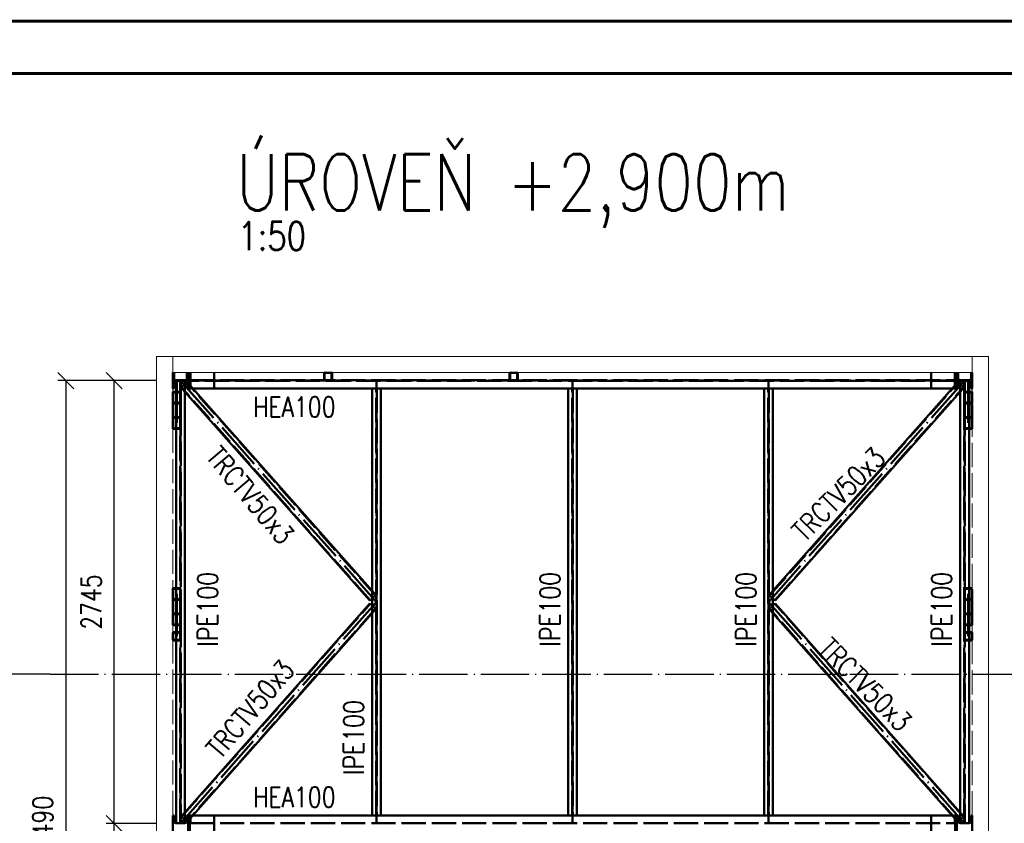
# Paper-space layout 'Layout1' of a CAD drawing. Extents: x -2 to 935, y -36 to 422.
# Tile 32 of 63: x 350 to 472, y 321 to 420. Entities that reach past the tile are written whole.
import ezdxf
from ezdxf.enums import TextEntityAlignment as Align

# ---------------------------------------------------------------- set-up
doc = ezdxf.new("R2010")
doc.units = 0
for name, pattern in [('ACAD_ISO02W100', [15, 12, -3]), ('ACAD_ISO04W100', [30.5, 24, -3, 0.5, -3]), ('HP_01_CER_B', [8, 5, -1, 1, -1])]:
    doc.linetypes.add(name, pattern=pattern)
doc.layers.get('0').update_dxf_attribs({"linetype": 'CONTINUOUS'})
doc.layers.get('DEFPOINTS').update_dxf_attribs({"color": 132, "linetype": 'CONTINUOUS'})
doc.layers.add('RAMECEK_HP', color=251, linetype='CONTINUOUS')
for name, color, linetype, lineweight in [('SS_KOTY', 3, 'CONTINUOUS', 25), ('SS_OPLASTENI-PANEL', 9, 'CONTINUOUS', 13), ('SS_OSY_025', 7, 'HP_01_CER_B', 25), ('SS_POPIS_PROFILU', 13, 'CONTINUOUS', 25), ('SS_SLOUPY', 143, 'CONTINUOUS', 50), ('SS_VAZNICE', 11, 'CONTINUOUS', 50), ('SS_ZTUŽENÍ', 81, 'CONTINUOUS', 50)]:
    doc.layers.add(name, color=color, linetype=linetype, lineweight=lineweight)
doc.styles.add('ROMANS', font='romans.shx', dxfattribs={"width": 0.8})
doc.styles.add('romans.shx', font='romans.shx', dxfattribs={"height": 5})
doc.dimstyles.new('A-1_(2.5)_50AS', dxfattribs={"dimtxt": 2.5, "dimasz": 2, "dimexe": 1, "dimexo": 2, "dimgap": 0, "dimtad": 0, "dimdec": 1, "dimlfac": 50, "dimrnd": 1, "dimtxsty": 'ROMANS', "dimblk1": 'OBLIQUE', "dimblk2": 'OBLIQUE', "dimsah": 1, "dimcen": 2, "dimclrd": 256, "dimclre": 256, "dimclrt": 256, "dimadec": 1, "dimazin": 2, "dimtfac": 0.714286, "dimtdec": 1, "dimtmove": 0, "dimatfit": 3, "dimldrblk": 'OPEN', "dimfxl": 1, "dimtvp": 1.142857, "dimtfill": 1, "dimtolj": 1, "dimlwd": -1, "dimlwe": -1, "dimarcsym": 0})

# ---------------------------------------------------------------- blocks, each defined once
blk = doc.blocks.new('*U6')
at = {"layer": 'RAMECEK_HP', "lineweight": 35, "const_width": 0.35}
for points in [[(0, 420), (0, 0), (743, 0), (743, 420)], [(6.5, 413.5), (6.5, 6.5), (736.5, 6.5), (736.5, 413.5)]]:
    blk.add_lwpolyline(points, close=True, dxfattribs=at)
at = {"layer": 'DEFPOINTS', "style": 'ROMANS', "width": 0.8}
blk.add_attdef('TISK', text='', height=10, dxfattribs=at).set_placement((743, -33), align=Align.RIGHT)
blk = doc.blocks.new('_Oblique')
at = {"color": 0, "linetype": 'ByBlock', "lineweight": -2}
blk.add_line((-0.5, -0.5), (0.5, 0.5), dxfattribs=at)
blk = doc.blocks.new('*D94')
at = {"layer": 'DEFPOINTS', "color": 0, "transparency": 16777216}
for p in [(361.51, 320.54), (368.73, 320.54), (368.73, 265.64, -2847)]:
    blk.add_point(p, dxfattribs=at)
at = {"layer": 'SS_KOTY', "transparency": 16777216}
for p, q in [((366.73, 320.54), (360.51, 320.54)), ((361.51, 265.64), (361.51, 320.54)), ((366.73, 265.64), (360.51, 265.64))]:
    blk.add_line(p, q, dxfattribs=at)
at = {"layer": 'SS_KOTY', "transparency": 16777216, "xscale": 2, "yscale": 2, "zscale": 2}
for p, rotation in [((361.51, 320.54), 90), ((361.51, 265.64), 270)]:
    blk.add_blockref('_Oblique', p, dxfattribs=dict(at, rotation=rotation))
at = {"layer": 'SS_KOTY', "transparency": 16777216, "insert": (358.66, 293.09), "char_height": 2.5, "attachment_point": 5, "rotation": 90, "style": 'ROMANS', "bg_fill": 3, "box_fill_scale": 1.1, "bg_fill_color": 256, "bg_fill_true_color": 13158600, "bg_fill_transparency": 0}
blk.add_mtext('\\A1;2745', dxfattribs=at)
blk = doc.blocks.new('_OPEN')
at = {"color": 0, "linetype": 'ByBlock'}
for p, q in [((-1, 0.167), (0, 0)), ((0, 0), (-1, -0.167)), ((0, 0), (-1, 0))]:
    blk.add_line(p, q, dxfattribs=at)
blk = doc.blocks.new('*D95')
at = {"layer": 'DEFPOINTS', "color": 0, "transparency": 16777216}
for p in [(361.51, 375.44), (368.73, 375.44, -2847), (368.73, 320.54)]:
    blk.add_point(p, dxfattribs=at)
at = {"layer": 'SS_KOTY', "transparency": 16777216}
for p, q in [((366.73, 375.44), (360.51, 375.44)), ((361.51, 320.54), (361.51, 375.44)), ((366.73, 320.54), (360.51, 320.54))]:
    blk.add_line(p, q, dxfattribs=at)
at = {"layer": 'SS_KOTY', "transparency": 16777216, "xscale": 2, "yscale": 2, "zscale": 2}
for p, rotation in [((361.51, 375.44), 90), ((361.51, 320.54), 270)]:
    blk.add_blockref('_Oblique', p, dxfattribs=dict(at, rotation=rotation))
at = {"layer": 'SS_KOTY', "transparency": 16777216, "insert": (358.66, 347.99), "char_height": 2.5, "attachment_point": 5, "rotation": 90, "style": 'ROMANS', "bg_fill": 3, "box_fill_scale": 1.1, "bg_fill_color": 256, "bg_fill_true_color": 13158600, "bg_fill_transparency": 0}
blk.add_mtext('\\A1;2745', dxfattribs=at)
blk = doc.blocks.new('*D96')
at = {"layer": 'DEFPOINTS', "color": 0, "transparency": 16777216}
for p in [(368.73, 375.44, -2847), (355.51, 265.64), (368.73, 265.64, -2847)]:
    blk.add_point(p, dxfattribs=at)
at = {"layer": 'SS_KOTY', "transparency": 16777216}
for p, q in [((366.73, 375.44), (354.51, 375.44)), ((355.51, 375.44), (355.51, 265.64)), ((366.73, 265.64), (354.51, 265.64))]:
    blk.add_line(p, q, dxfattribs=at)
at = {"layer": 'SS_KOTY', "transparency": 16777216, "xscale": 2, "yscale": 2, "zscale": 2}
for p, rotation in [((355.51, 375.44), 90), ((355.51, 265.64), 270)]:
    blk.add_blockref('_Oblique', p, dxfattribs=dict(at, rotation=rotation))
at = {"layer": 'SS_KOTY', "transparency": 16777216, "insert": (352.66, 320.54), "char_height": 2.5, "attachment_point": 5, "rotation": 90, "style": 'ROMANS', "bg_fill": 3, "box_fill_scale": 1.1, "bg_fill_color": 256, "bg_fill_true_color": 13158600, "bg_fill_transparency": 0}
blk.add_mtext('\\A1;5490', dxfattribs=at)

psp = doc.layouts.get("Layout1")

# ---------------------------------------------------------------- linework, layer by layer
at = {"layer": 'SS_OPLASTENI-PANEL', "color": 9, "linetype": 'Continuous', "ltscale": 0.25}
for p, q in [((368.7676, 378.4434), (366.7676, 378.4434)), ((467.8876, 378.4434), (368.7676, 378.4434)), ((469.8876, 378.4434), (467.8876, 378.4434)), ((469.8876, 262.6434), (469.8876, 378.4434))]:
    psp.add_line(p, q, dxfattribs=at)
at = {"layer": 'SS_OPLASTENI-PANEL', "color": 9, "linetype": 'ACAD_ISO02W100', "ltscale": 0.25}
for p, q in [((467.8876, 376.4434), (467.8876, 378.4434)), ((467.8876, 374.0689), (467.8876, 374.4434)), ((467.8876, 349.7166), (467.8876, 369.4702)), ((467.8876, 344.1234), (467.8876, 345.1179)), ((467.8876, 321.5434), (467.8876, 343.3634))]:
    psp.add_line(p, q, dxfattribs=at)
at = {"layer": 'SS_SLOUPY', "color": 1, "linetype": 'Continuous', "ltscale": 0.25}
for p, q in [((370.5276, 376.4434), (370.5276, 375.7334)), ((370.6876, 374.4434), (370.6876, 376.4434)), ((370.6878, 376.4434), (370.6878, 374.4434)), ((370.8878, 374.4434), (370.8878, 376.4434)), ((370.888, 376.4434), (370.888, 374.4434)), ((465.7672, 374.4434), (465.7672, 376.4434)), ((465.7674, 376.4434), (465.7674, 374.4434)), ((465.9674, 374.4434), (465.9674, 376.4434)), ((465.9676, 376.4434), (465.9676, 374.4434)), ((466.1276, 375.7334), (466.1276, 376.4434)), ((467.7276, 376.4434), (467.7276, 375.7334)), ((467.8876, 374.4434), (467.8876, 376.4434)), ((370.5276, 375.1534), (370.5276, 374.4434)), ((466.1276, 374.4434), (466.1276, 375.1534)), ((466.3676, 375.4934), (467.4876, 375.4934)), ((467.4876, 375.3934), (466.3676, 375.3934)), ((467.7276, 375.1534), (467.7276, 374.4434)), ((370.5276, 374.4434), (370.6876, 374.4434)), ((370.6878, 374.4434), (370.8878, 374.4434)), ((370.888, 374.4434), (393.4776, 374.4434)), ((394.5776, 374.4434), (465.7672, 374.4434)), ((465.7674, 374.4434), (465.9674, 374.4434)), ((465.9676, 374.4434), (466.1276, 374.4434)), ((467.7276, 374.4434), (467.8876, 374.4434)), ((370.6876, 321.5434), (370.5276, 321.5434)), ((370.5276, 321.5434), (370.5276, 320.8334)), ((370.6876, 319.5434), (370.6876, 321.5434)), ((370.8878, 321.5434), (370.6878, 321.5434)), ((370.6878, 321.5434), (370.6878, 319.5434)), ((370.8878, 319.5434), (370.8878, 321.5434)), ((393.4776, 321.5434), (370.888, 321.5434)), ((370.888, 321.5434), (370.888, 319.5434)), ((465.7672, 321.5434), (394.5776, 321.5434)), ((465.7672, 319.5434), (465.7672, 321.5434)), ((465.9674, 321.5434), (465.7674, 321.5434)), ((465.7674, 321.5434), (465.7674, 319.5434)), ((465.9674, 319.5434), (465.9674, 321.5434)), ((466.1276, 321.5434), (465.9676, 321.5434)), ((465.9676, 321.5434), (465.9676, 319.5434)), ((466.1276, 320.8334), (466.1276, 321.5434)), ((467.8876, 321.5434), (467.7276, 321.5434)), ((467.7276, 321.5434), (467.7276, 320.8334)), ((467.8876, 319.5434), (467.8876, 321.5434)), ((466.3676, 320.5934), (467.4876, 320.5934))]:
    psp.add_line(p, q, dxfattribs=at)
at = {"layer": 'SS_SLOUPY', "color": 3, "linetype": 'ACAD_ISO02W100', "ltscale": 0.25}
for p, q in [((370.9523, 375.4934), (370.9523, 376.4434)), ((373.8878, 374.4434), (373.8878, 376.4434)), ((462.7674, 376.4434), (462.7674, 374.4434)), ((465.7029, 376.4434), (465.7029, 375.4934)), ((370.8878, 375.4934), (370.888, 375.4934)), ((370.888, 375.3934), (370.8878, 375.3934)), ((370.888, 375.4934), (465.7672, 375.4934)), ((465.7672, 375.3934), (370.888, 375.3934)), ((370.9523, 374.4434), (370.9523, 375.3934)), ((465.7029, 375.3934), (465.7029, 374.4434)), ((465.7672, 375.4934), (465.7674, 375.4934)), ((465.7674, 375.3934), (465.7672, 375.3934)), ((370.8878, 374.4434), (370.888, 374.4434)), ((465.7672, 374.4434), (465.7674, 374.4434)), ((370.888, 321.5434), (370.8878, 321.5434)), ((370.9523, 320.5934), (370.9523, 321.5434)), ((373.8878, 319.5434), (373.8878, 321.5434)), ((462.7674, 321.5434), (462.7674, 319.5434)), ((465.7029, 321.5434), (465.7029, 320.5934)), ((465.7674, 321.5434), (465.7672, 321.5434)), ((370.8878, 320.5934), (370.888, 320.5934)), ((370.888, 320.5934), (465.7672, 320.5934)), ((465.7672, 320.5934), (465.7674, 320.5934))]:
    psp.add_line(p, q, dxfattribs=at)
at = {"layer": 'SS_SLOUPY', "color": 7, "linetype": 'ACAD_ISO04W100', "ltscale": 0.25}
for p, q in [((369.7276, 375.4434), (369.7276, 375.4434)), ((369.7276, 375.4434), (466.9276, 375.4434)), ((459.7674, 375.4434), (467.9274, 375.4434)), ((466.9276, 375.4434), (466.9276, 375.4434))]:
    psp.add_line(p, q, dxfattribs=at)
at = {"layer": 'SS_SLOUPY', "color": 1, "linetype": 'Continuous', "ltscale": 0.25, "extrusion": (0, 0, -1)}
for centre, start, end in [((-370.2876, 375.7334), 180, 270), ((-370.2876, 375.1534), 90, 180), ((-466.3676, 375.7334), 270, 0), ((-466.3676, 375.1534), 0, 90), ((-467.4876, 375.7334), 180, 270), ((-467.4876, 375.1534), 90, 180), ((-370.2876, 320.8334), 180, 270), ((-466.3676, 320.8334), 270, 0), ((-467.4876, 320.8334), 180, 270)]:
    psp.add_arc(centre, 0.24, start, end, dxfattribs=at)
at = {"layer": 'SS_VAZNICE', "color": 3, "linetype": 'ACAD_ISO02W100', "ltscale": 0.25}
for p, q in [((369.6866, 320.5934), (369.6866, 375.3934)), ((369.7686, 375.3934), (369.7686, 320.5934)), ((466.8866, 320.5934), (466.8866, 375.3934)), ((466.9686, 375.3934), (466.9686, 320.5934)), ((393.9866, 321.5434), (393.9866, 374.4434)), ((394.0686, 374.4434), (394.0686, 321.5434)), ((418.2866, 321.5434), (418.2866, 374.4434)), ((418.3686, 374.4434), (418.3686, 321.5434)), ((442.5866, 321.5434), (442.5866, 374.4434)), ((442.6686, 374.4434), (442.6686, 321.5434))]:
    psp.add_line(p, q, dxfattribs=at)
at = {"layer": 'SS_VAZNICE', "color": 7, "linetype": 'ACAD_ISO04W100', "ltscale": 0.25}
for p, q in [((369.7276, 320.5434), (369.7276, 375.4434)), ((394.0276, 320.5434), (394.0276, 375.4434)), ((418.3276, 320.5434), (418.3276, 375.4434)), ((442.6276, 320.5434), (442.6276, 375.4434)), ((466.9276, 320.5434), (466.9276, 375.4434))]:
    psp.add_line(p, q, dxfattribs=at)
at = {"layer": 'SS_VAZNICE', "color": 1, "linetype": 'Continuous', "ltscale": 0.25}
for p, q in [((370.2776, 320.5934), (370.2776, 375.3934)), ((466.3776, 375.3934), (466.3776, 320.5934)), ((467.4776, 320.5934), (467.4776, 375.3934)), ((393.4776, 374.4434), (394.5776, 374.4434)), ((393.4776, 374.4434), (393.4776, 321.5434)), ((394.5776, 321.5434), (394.5776, 374.4434)), ((417.7776, 374.4434), (417.7776, 321.5434)), ((418.8776, 321.5434), (418.8776, 374.4434)), ((442.0776, 374.4434), (442.0776, 321.5434)), ((443.1776, 321.5434), (443.1776, 374.4434)), ((394.5776, 321.5434), (393.4776, 321.5434))]:
    psp.add_line(p, q, dxfattribs=at)
at = {"layer": 'SS_ZTUŽENÍ', "color": 3, "linetype": 'ACAD_ISO02W100', "ltscale": 0.25}
for p, q in [((387.5276, 376.3234), (387.5276, 375.5634)), ((387.5876, 375.5634), (387.5876, 376.3234)), ((387.6476, 376.3834), (388.4076, 376.3834)), ((388.4676, 376.3234), (388.4676, 375.5634)), ((388.5276, 375.5634), (388.5276, 376.3234)), ((410.5276, 376.3234), (410.5276, 375.5634)), ((410.5876, 375.5634), (410.5876, 376.3234)), ((410.6476, 376.3834), (411.4076, 376.3834)), ((411.4676, 376.3234), (411.4676, 375.5634)), ((411.5276, 375.5634), (411.5276, 376.3234)), ((370.2776, 374.9949), (369.8175, 374.5876)), ((370.5662, 375.2504), (370.5086, 375.1994)), ((370.5213, 375.2106), (370.5086, 375.1994)), ((393.8928, 348.8094), (370.5213, 375.2106)), ((370.5662, 375.2504), (371.2806, 374.4434)), ((370.6878, 375.0225), (370.6876, 375.0228)), ((370.888, 374.7964), (370.8878, 374.7966)), ((388.4076, 375.5034), (387.6476, 375.5034)), ((387.6476, 375.4434), (388.4076, 375.4434)), ((411.4076, 375.5034), (410.6476, 375.5034)), ((410.6476, 375.4434), (411.4076, 375.4434)), ((442.7624, 348.8094), (466.1339, 375.2106)), ((465.3746, 374.4434), (466.089, 375.2504)), ((465.7674, 374.7966), (465.7672, 374.7964)), ((465.9676, 375.0228), (465.9674, 375.0225)), ((466.1467, 375.1994), (466.089, 375.2504)), ((466.8378, 374.5876), (466.3776, 374.9949)), ((369.7076, 372.7061), (369.7076, 373.9819)), ((369.7676, 373.9819), (369.7676, 374.0689)), ((369.7676, 372.6192), (369.7676, 373.9819)), ((370.2776, 374.0678), (369.8175, 374.5876)), ((393.2339, 348.2261), (369.8624, 374.6273)), ((443.4213, 348.2261), (466.7928, 374.6273)), ((466.8378, 374.5876), (466.3776, 374.0678)), ((467.4776, 374.0689), (466.8876, 374.0689)), ((466.8876, 374.0689), (466.8876, 372.6192)), ((467.4776, 373.9819), (466.9476, 373.9819)), ((466.9476, 373.9819), (466.9476, 372.7061)), ((467.8876, 373.9819), (467.8876, 374.0689)), ((467.8876, 372.6192), (467.8876, 373.9819)), ((369.7076, 369.5572), (369.7076, 372.7061)), ((369.7676, 369.4702), (369.7676, 372.6192)), ((467.4776, 372.6192), (466.8876, 372.6192)), ((466.8876, 372.6192), (466.8876, 369.4702)), ((467.4776, 372.7061), (466.9476, 372.7061)), ((466.9476, 372.7061), (466.9476, 369.5572)), ((467.8276, 372.7061), (467.8276, 369.5572)), ((467.8876, 369.4702), (467.8876, 372.6192)), ((466.8876, 370.9199), (467.8876, 370.9199)), ((466.9476, 370.8329), (467.8276, 370.8329)), ((466.8876, 369.4702), (467.4776, 369.4702)), ((466.9476, 369.5572), (467.8276, 369.5572)), ((369.7076, 346.4806), (369.7076, 349.6296)), ((369.7676, 346.5676), (369.7676, 349.7166)), ((393.4776, 349.369), (393.9378, 348.8492)), ((442.7175, 348.8492), (443.1776, 349.369)), ((467.4776, 349.7166), (466.8876, 349.7166)), ((466.8876, 349.7166), (466.8876, 346.5676)), ((467.8276, 349.6296), (466.9476, 349.6296)), ((466.9476, 349.6296), (466.9476, 346.4806)), ((467.8276, 349.6296), (467.8276, 346.4806)), ((467.8876, 346.5676), (467.8876, 349.7166)), ((393.4776, 348.4419), (393.9378, 348.8492)), ((442.7175, 348.8492), (443.1776, 348.4419)), ((467.8876, 348.2669), (466.8876, 348.2669)), ((467.8276, 348.3538), (466.9476, 348.3538)), ((369.8624, 321.3594), (393.2339, 347.7606)), ((393.8928, 347.1773), (370.5213, 320.7761)), ((393.9378, 347.1376), (393.4776, 347.5449)), ((393.9378, 347.1376), (393.4776, 346.6178)), ((443.1776, 347.5449), (442.7175, 347.1376)), ((443.1776, 346.6178), (442.7175, 347.1376)), ((466.1339, 320.7761), (442.7624, 347.1773)), ((466.7928, 321.3594), (443.4213, 347.7606)), ((369.7076, 345.2049), (369.7076, 346.4806)), ((369.7676, 345.1179), (369.7676, 346.5676)), ((466.8876, 346.5676), (467.4776, 346.5676)), ((466.8876, 346.5676), (466.8876, 345.1179)), ((466.9476, 346.4806), (467.4776, 346.4806)), ((466.9476, 346.4806), (466.9476, 345.2049)), ((467.8876, 345.2049), (467.8876, 346.5676)), ((466.8876, 345.1179), (467.4776, 345.1179)), ((466.9476, 345.2049), (467.4776, 345.2049)), ((467.0076, 344.2434), (467.4776, 344.2434)), ((467.8876, 345.1179), (467.8876, 345.2049)), ((369.7076, 343.3634), (369.7076, 344.1234)), ((369.7676, 343.3634), (369.7676, 344.1234)), ((466.8876, 344.1234), (466.8876, 343.3634)), ((466.9476, 344.1234), (466.9476, 343.3634)), ((467.4776, 344.1834), (467.0076, 344.1834)), ((467.0076, 343.3034), (467.4776, 343.3034)), ((467.4776, 343.2434), (467.0076, 343.2434)), ((467.8876, 343.3634), (467.8876, 344.1234)), ((370.2776, 321.919), (369.8175, 321.3992)), ((369.8175, 321.3992), (370.2776, 320.9919)), ((371.2806, 321.5434), (370.5662, 320.7364)), ((370.8878, 321.1902), (370.888, 321.1904)), ((466.089, 320.7364), (465.3746, 321.5434)), ((465.7672, 321.1904), (465.7674, 321.1902)), ((466.3776, 321.919), (466.8378, 321.3992)), ((466.3776, 320.9919), (466.8378, 321.3992)), ((370.5086, 320.7874), (370.5213, 320.7761)), ((370.5086, 320.7874), (370.5662, 320.7364)), ((370.6876, 320.964), (370.6878, 320.9643)), ((465.9674, 320.9643), (465.9676, 320.964)), ((466.089, 320.7364), (466.1467, 320.7874)), ((466.1339, 320.7761), (466.1467, 320.7874))]:
    psp.add_line(p, q, dxfattribs=at)
at = {"layer": 'SS_ZTUŽENÍ', "color": 7, "linetype": 'ACAD_ISO04W100', "ltscale": 0.25}
for p, q in [((388.0276, 375.9434), (388.0276, 375.9434)), ((411.0276, 375.9434), (411.0276, 375.9434)), ((394.0276, 347.9934), (369.7276, 375.4434)), ((442.6276, 347.9934), (466.9276, 375.4434)), ((467.3876, 370.195), (467.3876, 375.4434)), ((369.7276, 320.5434), (394.0276, 347.9934)), ((466.9276, 320.5434), (442.6276, 347.9934)), ((467.3876, 343.7434), (467.3876, 348.9917)), ((467.3876, 343.7434), (467.3876, 343.7434))]:
    psp.add_line(p, q, dxfattribs=at)
at = {"layer": 'SS_ZTUŽENÍ', "color": 1, "linetype": 'Continuous', "ltscale": 0.25}
for p, q in [((370.5086, 375.1994), (370.2776, 374.9949)), ((370.6878, 375.1131), (370.6876, 375.1133)), ((370.888, 374.8869), (370.8878, 374.8871)), ((465.7674, 374.8871), (465.7672, 374.8869)), ((465.9676, 375.1133), (465.9674, 375.1131)), ((466.3776, 374.9949), (466.1467, 375.1994)), ((393.189, 348.1864), (370.2776, 374.0678)), ((371.2806, 374.4434), (393.4776, 349.369)), ((443.1776, 349.369), (465.3746, 374.4434)), ((466.3776, 374.0678), (443.4662, 348.1864)), ((467.8876, 374.0689), (467.4776, 374.0689)), ((467.8276, 373.9819), (467.4776, 373.9819)), ((467.8276, 373.9819), (467.8276, 372.7061)), ((467.8276, 372.7061), (467.4776, 372.7061)), ((467.8876, 372.6192), (467.4776, 372.6192)), ((467.4776, 369.4702), (467.8876, 369.4702)), ((467.8876, 349.7166), (467.4776, 349.7166)), ((393.189, 348.1864), (393.4776, 348.4419)), ((443.1776, 348.4419), (443.4662, 348.1864)), ((393.189, 347.8004), (370.2776, 321.919)), ((393.4776, 347.5449), (393.189, 347.8004)), ((443.4662, 347.8004), (443.1776, 347.5449)), ((466.3776, 321.919), (443.4662, 347.8004)), ((371.2806, 321.5434), (393.4776, 346.6178)), ((443.1776, 346.6178), (465.3746, 321.5434)), ((467.4776, 346.5676), (467.8876, 346.5676)), ((467.4776, 346.4806), (467.8276, 346.4806)), ((467.8276, 346.4806), (467.8276, 345.2049)), ((467.4776, 345.2049), (467.8276, 345.2049)), ((467.4776, 345.1179), (467.8876, 345.1179)), ((467.4776, 344.2434), (467.7676, 344.2434)), ((467.7676, 344.1834), (467.4776, 344.1834)), ((467.4776, 343.3034), (467.7676, 343.3034)), ((467.7676, 343.2434), (467.4776, 343.2434)), ((467.8276, 344.1234), (467.8276, 343.3634)), ((370.8878, 321.0997), (370.888, 321.0999)), ((465.7672, 321.0999), (465.7674, 321.0997)), ((370.2776, 320.9919), (370.5086, 320.7874)), ((370.6876, 320.8735), (370.6878, 320.8737)), ((465.9674, 320.8737), (465.9676, 320.8735)), ((466.1467, 320.7874), (466.3776, 320.9919))]:
    psp.add_line(p, q, dxfattribs=at)
at = {"layer": 'SS_ZTUŽENÍ', "color": 3, "linetype": 'ACAD_ISO02W100', "ltscale": 0.25}
for centre, start, end in [((387.6476, 376.3234), 90, 180), ((388.4076, 376.3234), 0, 90), ((410.6476, 376.3234), 90, 180), ((411.4076, 376.3234), 0, 90), ((387.6476, 375.5634), 180, 270), ((388.4076, 375.5634), 270, 0), ((410.6476, 375.5634), 180, 270), ((411.4076, 375.5634), 270, 0), ((369.6476, 344.1234), 0, 90), ((467.0076, 344.1234), 90, 180), ((369.6476, 343.3634), 270, 0), ((467.0076, 343.3634), 180, 270)]:
    psp.add_arc(centre, 0.12, start, end, dxfattribs=at)
at = {"layer": 'SS_ZTUŽENÍ', "color": 3, "linetype": 'ACAD_ISO02W100', "ltscale": 0.25, "extrusion": (-9.09495e-13, 3.76725e-13, -1)}
psp.add_arc((-387.6476, 376.3234), 0.06, 0, 90, dxfattribs=at)
at = {"layer": 'SS_ZTUŽENÍ', "color": 3, "linetype": 'ACAD_ISO02W100', "ltscale": 0.25, "extrusion": (3.76725e-13, 9.09495e-13, -1)}
psp.add_arc((-388.4076, 376.3234), 0.06, 90, 180, dxfattribs=at)
at = {"layer": 'SS_ZTUŽENÍ', "color": 3, "linetype": 'ACAD_ISO02W100', "ltscale": 0.25, "extrusion": (-7.57912e-13, 3.13938e-13, -1)}
for centre in [(-410.6476, 376.3234), (-467.0076, 344.1234)]:
    psp.add_arc(centre, 0.06, 0, 90, dxfattribs=at)
at = {"layer": 'SS_ZTUŽENÍ', "color": 3, "linetype": 'ACAD_ISO02W100', "ltscale": 0.25, "extrusion": (3.13938e-13, 7.57912e-13, -1)}
for centre in [(-411.4076, 376.3234), (-369.6476, 344.1234)]:
    psp.add_arc(centre, 0.06, 90, 180, dxfattribs=at)
at = {"layer": 'SS_ZTUŽENÍ', "color": 3, "linetype": 'ACAD_ISO02W100', "ltscale": 0.25, "extrusion": (-7.57912e-13, -3.13938e-13, -1)}
psp.add_arc((-387.6476, 375.5634), 0.06, 270, 0, dxfattribs=at)
at = {"layer": 'SS_ZTUŽENÍ', "color": 3, "linetype": 'ACAD_ISO02W100', "ltscale": 0.25, "extrusion": (3.13938e-13, -7.57912e-13, -1)}
psp.add_arc((-388.4076, 375.5634), 0.06, 180, 270, dxfattribs=at)
at = {"layer": 'SS_ZTUŽENÍ', "color": 3, "linetype": 'ACAD_ISO02W100', "ltscale": 0.25, "extrusion": (-6.0633e-13, -2.5115e-13, -1)}
psp.add_arc((-410.6476, 375.5634), 0.06, 270, 0, dxfattribs=at)
at = {"layer": 'SS_ZTUŽENÍ', "color": 3, "linetype": 'ACAD_ISO02W100', "ltscale": 0.25, "extrusion": (2.5115e-13, -6.0633e-13, -1)}
for centre in [(-411.4076, 375.5634), (-369.6476, 343.3634)]:
    psp.add_arc(centre, 0.06, 180, 270, dxfattribs=at)
at = {"layer": 'SS_ZTUŽENÍ', "color": 1, "linetype": 'Continuous', "ltscale": 0.25}
for centre, start, end in [((467.7676, 344.1234), 0, 90), ((467.7676, 343.3634), 270, 0)]:
    psp.add_arc(centre, 0.12, start, end, dxfattribs=at)
at = {"layer": 'SS_ZTUŽENÍ', "color": 3, "linetype": 'ACAD_ISO02W100', "ltscale": 0.25, "extrusion": (-4.54747e-13, -1.88363e-13, -1)}
psp.add_arc((-467.0076, 343.3634), 0.06, 270, 0, dxfattribs=at)
at = {"layer": 'SS_ZTUŽENÍ', "color": 1, "linetype": 'Continuous', "ltscale": 0.25, "extrusion": (3.13938e-13, 7.57912e-13, -1)}
psp.add_arc((-467.7676, 344.1234), 0.06, 90, 180, dxfattribs=at)
at = {"layer": 'SS_ZTUŽENÍ', "color": 1, "linetype": 'Continuous', "ltscale": 0.25, "extrusion": (1.88363e-13, -4.54747e-13, -1)}
psp.add_arc((-467.7676, 343.3634), 0.06, 180, 270, dxfattribs=at)

# ---------------------------------------------------------------- block references
at = {"layer": 'RAMECEK_HP'}
psp.add_blockref('*U6', (0, 0), dxfattribs=at)

# ---------------------------------------------------------------- texts
at = {"layer": 'SS_POPIS_PROFILU', "color": 6, "style": 'romans.shx', "width": 0.8}
psp.add_text('ÚROVEŇ +2,900m', height=7, dxfattribs=at).set_placement((376.6319, 396.5044))
at = {"layer": 'SS_POPIS_PROFILU', "color": 2, "style": 'romans.shx', "width": 0.8}
psp.add_text('1:50', height=3.5, dxfattribs=at).set_placement((376.8821, 391.6044))
at = {"layer": 'SS_POPIS_PROFILU', "color": 13, "style": 'romans.shx', "width": 0.8}
for p in [(378.7461, 370.9334), (378.7461, 322.5644)]:
    psp.add_text('HEA100', height=2.5, dxfattribs=at).set_placement(p)
for s, rotation, p in [('TRCTV50x3', 310.325131, (372.74, 365.941)), ('TRCTV50x3', 45.156974, (447.0987, 355.3457)), ('IPE100', 90, (374.3485, 342.4684)), ('IPE100', 90, (416.7776, 342.4684)), ('IPE100', 90, (441.0776, 342.4684)), ('IPE100', 90, (465.3466, 342.4684)), ('TRCTV50x3', 314.843026, (448.6151, 342.0035)), ('TRCTV50x3', 49.674869, (374.6581, 328.4039)), ('IPE100', 90, (392.4566, 326.5668))]:
    psp.add_text(s, height=2.5, rotation=rotation, dxfattribs=at).set_placement(p)

# ---------------------------------------------------------------- next in the draw order: dimensions: what is measured, and where the dimension line sits
at = {"layer": 'SS_KOTY'}
dim = psp.add_linear_dim(base=(361.5124, 320.5434), p1=(368.7278, 265.6434, -2847), p2=(368.7278, 320.5434), angle=90, dimstyle='A-1_(2.5)_50AS', dxfattribs=at)
dim.commit()
dim.dimension.update_dxf_attribs({"geometry": '*D94', "text_midpoint": (358.6553, 293.0934)})

# ---------------------------------------------------------------- next in the draw order: dimensions: what is measured, and where the dimension line sits
dim = psp.add_linear_dim(base=(361.5124, 375.4434), p1=(368.7278, 320.5434), p2=(368.7278, 375.4434, -2847), angle=90, dimstyle='A-1_(2.5)_50AS', override={"dimtmove": 1}, dxfattribs=at)
dim.commit()
dim.dimension.update_dxf_attribs({"geometry": '*D95', "text_midpoint": (358.6553, 347.9934)})

# ---------------------------------------------------------------- next in the draw order: dimensions: what is measured, and where the dimension line sits
dim = psp.add_linear_dim(base=(355.5124, 265.6434), p1=(368.7278, 375.4434, -2847), p2=(368.7278, 265.6434, -2847), angle=90, dimstyle='A-1_(2.5)_50AS', override={"dimtmove": 1}, dxfattribs=at)
dim.commit()
dim.dimension.update_dxf_attribs({"geometry": '*D96', "text_midpoint": (352.6553, 320.5434)})

# ---------------------------------------------------------------- next in the draw order: linework, layer by layer
at = {"layer": 'SS_OPLASTENI-PANEL', "color": 9, "linetype": 'Continuous', "ltscale": 0.25}
for p, q in [((366.7676, 378.4434), (366.7676, 262.6434)), ((467.8876, 376.4434), (368.7676, 376.4434))]:
    psp.add_line(p, q, dxfattribs=at)
at = {"layer": 'SS_OPLASTENI-PANEL', "color": 9, "linetype": 'ACAD_ISO02W100', "ltscale": 0.25}
for p, q in [((368.7676, 378.4434), (368.7676, 376.4434)), ((368.7676, 374.4434), (368.7676, 374.0689)), ((368.7676, 369.4702), (368.7676, 349.7166)), ((368.7676, 345.1179), (368.7676, 344.1234)), ((368.7676, 343.3634), (368.7676, 321.5434))]:
    psp.add_line(p, q, dxfattribs=at)
at = {"layer": 'SS_OSY_025', "linetype": 'ACAD_ISO04W100', "ltscale": 0.25}
for p, q in [((353.5799, 339.0434), (348.5799, 339.0434)), ((353.5789, 339.0434), (479.3969, 339.0434)), ((353.5789, 339.0434), (353.5799, 339.0434))]:
    psp.add_line(p, q, dxfattribs=at)
at = {"layer": 'SS_SLOUPY', "color": 1, "linetype": 'Continuous', "ltscale": 0.25}
for p, q in [((368.7676, 376.4434), (368.7676, 374.4434)), ((368.9276, 375.7334), (368.9276, 376.4434)), ((368.9276, 374.4434), (368.9276, 375.1534)), ((369.1676, 375.4934), (370.2876, 375.4934)), ((370.2876, 375.3934), (369.1676, 375.3934)), ((368.7676, 374.4434), (368.9276, 374.4434)), ((368.9276, 321.5434), (368.7676, 321.5434)), ((368.7676, 321.5434), (368.7676, 319.5434)), ((368.9276, 320.8334), (368.9276, 321.5434)), ((369.1676, 320.5934), (370.2876, 320.5934))]:
    psp.add_line(p, q, dxfattribs=at)
at = {"layer": 'SS_SLOUPY', "color": 7, "linetype": 'ACAD_ISO04W100', "ltscale": 0.25}
psp.add_line((376.8878, 375.4434), (368.7278, 375.4434), dxfattribs=at)
at = {"layer": 'SS_SLOUPY', "color": 1, "linetype": 'Continuous', "ltscale": 0.25, "extrusion": (0, 0, -1)}
for centre, start, end in [((-369.1676, 375.7334), 270, 0), ((-369.1676, 375.1534), 0, 90), ((-369.1676, 320.8334), 270, 0)]:
    psp.add_arc(centre, 0.24, start, end, dxfattribs=at)
at = {"layer": 'SS_VAZNICE', "color": 1, "linetype": 'Continuous', "ltscale": 0.25}
psp.add_line((369.1776, 375.3934), (369.1776, 320.5934), dxfattribs=at)
at = {"layer": 'SS_ZTUŽENÍ', "color": 7, "linetype": 'ACAD_ISO04W100', "ltscale": 0.25}
for p, q in [((369.2676, 370.195), (369.2676, 375.4434)), ((369.2676, 348.9917), (369.2676, 343.7434)), ((369.2676, 343.7434), (369.2676, 343.7434))]:
    psp.add_line(p, q, dxfattribs=at)
at = {"layer": 'SS_ZTUŽENÍ', "color": 1, "linetype": 'Continuous', "ltscale": 0.25}
for p, q in [((369.1776, 374.0689), (368.7676, 374.0689)), ((368.7676, 374.0689), (368.7676, 372.6192)), ((369.1776, 373.9819), (368.8276, 373.9819)), ((368.8276, 373.9819), (368.8276, 372.7061)), ((369.1776, 372.6192), (368.7676, 372.6192)), ((368.7676, 372.6192), (368.7676, 369.4702)), ((369.1776, 372.7061), (368.8276, 372.7061)), ((368.7676, 369.4702), (369.1776, 369.4702)), ((369.1776, 349.7166), (368.7676, 349.7166)), ((368.7676, 346.5676), (369.1776, 346.5676)), ((368.8276, 346.4806), (369.1776, 346.4806)), ((368.8276, 346.4806), (368.8276, 345.2049)), ((368.7676, 345.1179), (369.1776, 345.1179)), ((368.8276, 345.2049), (369.1776, 345.2049)), ((368.8876, 344.2434), (369.1776, 344.2434)), ((368.8276, 344.1234), (368.8276, 343.3634)), ((369.1776, 344.1834), (368.8876, 344.1834)), ((368.8876, 343.3034), (369.1776, 343.3034)), ((369.1776, 343.2434), (368.8876, 343.2434))]:
    psp.add_line(p, q, dxfattribs=at)
at = {"layer": 'SS_ZTUŽENÍ', "color": 3, "linetype": 'ACAD_ISO02W100', "ltscale": 0.25}
for p, q in [((369.7676, 374.0689), (369.1776, 374.0689)), ((369.7076, 373.9819), (369.1776, 373.9819)), ((368.8276, 372.7061), (368.8276, 369.5572)), ((369.7076, 372.7061), (369.1776, 372.7061)), ((369.7676, 372.6192), (369.1776, 372.6192)), ((368.7676, 370.9199), (369.7676, 370.9199)), ((368.8276, 370.8329), (369.7076, 370.8329)), ((368.8276, 369.5572), (369.7076, 369.5572)), ((369.1776, 369.4702), (369.7676, 369.4702)), ((368.7676, 349.7166), (368.7676, 346.5676)), ((369.7076, 349.6296), (368.8276, 349.6296)), ((368.8276, 349.6296), (368.8276, 346.4806)), ((369.7676, 349.7166), (369.1776, 349.7166)), ((369.7676, 348.2669), (368.7676, 348.2669)), ((369.7076, 348.3538), (368.8276, 348.3538)), ((368.7676, 346.5676), (368.7676, 345.2049)), ((369.1776, 346.5676), (369.7676, 346.5676)), ((369.1776, 346.4806), (369.7076, 346.4806)), ((368.7676, 345.2049), (368.7676, 345.1179)), ((369.1776, 345.2049), (369.7076, 345.2049)), ((369.1776, 345.1179), (369.7676, 345.1179)), ((369.1776, 344.2434), (369.6476, 344.2434)), ((368.7676, 344.1234), (368.7676, 343.3634)), ((369.6476, 344.1834), (369.1776, 344.1834)), ((369.1776, 343.3034), (369.6476, 343.3034)), ((369.6476, 343.2434), (369.1776, 343.2434))]:
    psp.add_line(p, q, dxfattribs=at)
at = {"layer": 'SS_ZTUŽENÍ', "color": 1, "linetype": 'Continuous', "ltscale": 0.25}
for centre, start, end in [((368.8876, 344.1234), 90, 180), ((368.8876, 343.3634), 180, 270)]:
    psp.add_arc(centre, 0.12, start, end, dxfattribs=at)
at = {"layer": 'SS_ZTUŽENÍ', "color": 1, "linetype": 'Continuous', "ltscale": 0.25, "extrusion": (-7.57912e-13, 3.13938e-13, -1)}
psp.add_arc((-368.8876, 344.1234), 0.06, 0, 90, dxfattribs=at)
at = {"layer": 'SS_ZTUŽENÍ', "color": 1, "linetype": 'Continuous', "ltscale": 0.25, "extrusion": (-6.0633e-13, -2.5115e-13, -1)}
psp.add_arc((-368.8876, 343.3634), 0.06, 270, 0, dxfattribs=at)

doc.saveas('drawing.dxf')
